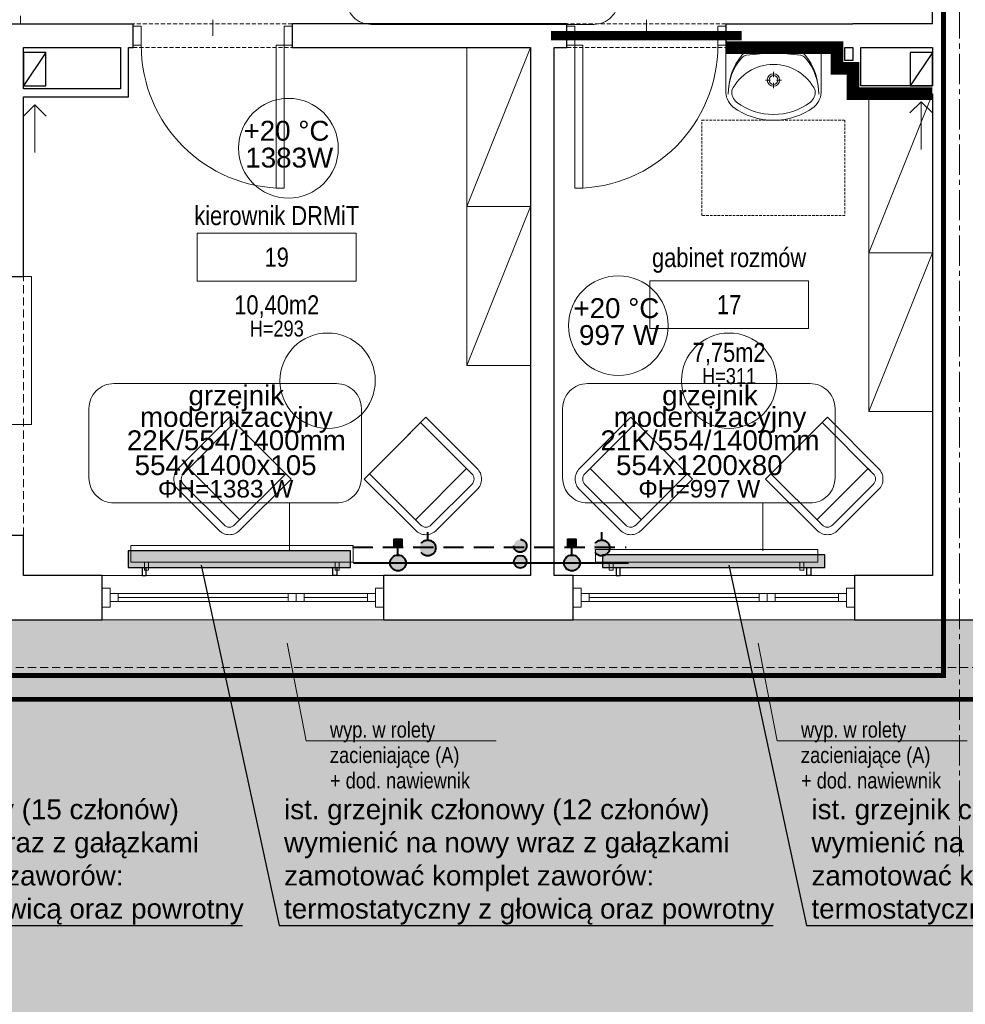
# Model space of a CAD drawing. Header units: millimetres. Extents: x 58673 to 77132, y 78327 to 116111.
# Tile 20 of 61: x 68060 to 68655, y 90447 to 91067. Entities that reach past the tile are written whole.
import ezdxf
from ezdxf import colors
from ezdxf.entities.mleader import LeaderData, LeaderLine
from ezdxf.enums import TextEntityAlignment as Align
from ezdxf.lldxf.tags import DXFTag
from ezdxf.math import Vec2, Vec3

# ---------------------------------------------------------------- set-up
doc = ezdxf.new("R2010")
doc.units = ezdxf.units.MM
doc.header["$MEASUREMENT"] = 0
for name, pattern in [('_xref_ACAD-LSN_dyspozytornia_PW_rzuty_14$0$CENTER', [2, 1.25, -0.25, 0.25, -0.25]), ('_xref_ACAD-LSN_dyspozytornia_PW_rzuty_14$0$CENTER2', [28.575, 19.05, -3.175, 3.175, -3.175]), ('_xref_ACAD-LSN_dyspozytornia_PW_rzuty_14$0$DASHED', [19.05, 12.7, -6.35]), ('_xref_ACAD-LSN_dyspozytornia_PW_rzuty_14$0$HIDDEN2', [4.7625, 3.175, -1.5875]), ('DASHED', [19.05, 12.7, -6.35])]:
    doc.linetypes.add(name, pattern=pattern)
doc.layers.get('0').update_dxf_attribs({"lineweight": 9})
doc.layers.get('Defpoints').update_dxf_attribs({"lineweight": 9})
for name, color, linetype, lineweight in [('_xref_ACAD-LSN_dyspozytornia_PW_rzuty_14$0$A drzwi płytowe', 250, 'Continuous', 9), ('_xref_ACAD-LSN_dyspozytornia_PW_rzuty_14$0$A hatch', 250, 'Continuous', 5), ('_xref_ACAD-LSN_dyspozytornia_PW_rzuty_14$0$A okna istniejace', 250, 'Continuous', 9), ('_xref_ACAD-LSN_dyspozytornia_PW_rzuty_14$0$A okna wyposazenie', 250, 'Continuous', 9), ('_xref_ACAD-LSN_dyspozytornia_PW_rzuty_14$0$A opis', 250, 'Continuous', 13), ('_xref_ACAD-LSN_dyspozytornia_PW_rzuty_14$0$A opis pom', 250, 'Continuous', 9), ('_xref_ACAD-LSN_dyspozytornia_PW_rzuty_14$0$A opis pom pow', 250, 'Continuous', 9), ('_xref_ACAD-LSN_dyspozytornia_PW_rzuty_14$0$A opis technologia', 250, 'Continuous', 13), ('_xref_ACAD-LSN_dyspozytornia_PW_rzuty_14$0$A widok wyżej', 250, '_xref_ACAD-LSN_dyspozytornia_PW_rzuty_14$0$DASHED', 9), ('_xref_ACAD-LSN_dyspozytornia_PW_rzuty_14$0$A wyposazenie meblowe', 250, 'Continuous', 9), ('_xref_ACAD-LSN_dyspozytornia_PW_rzuty_14$0$A wyposazenie sanitarne', 250, 'Continuous', 9), ('_xref_ACAD-LSN_dyspozytornia_PW_rzuty_14$0$A zakres', 250, 'Continuous', 13), ('_xref_ACAD-LSN_dyspozytornia_PW_rzuty_14$0$A-Wall', 250, 'Continuous', 25), ('_xref_ACAD-LSN_dyspozytornia_PW_rzuty_14$0$IS grzejniki', 8, 'Continuous', 9), ('_xref_ACAD-LSN_dyspozytornia_PW_rzuty_14$0$IS wentylacja kratki istniejace', 250, 'Continuous', 9), ('_xref_ACAD-LSN_dyspozytornia_PW_rzuty_14$0$S-Grid-Iden', 250, '_xref_ACAD-LSN_dyspozytornia_PW_rzuty_14$0$CENTER2', 9), ('FL_co_powrót', 5, 'DASHED', 40), ('FL_co_zasilanie', 1, 'Continuous', 40), ('FL_opis_co', 7, 'Continuous', 25), ('xref', 8, 'Continuous', 9)]:
    doc.layers.add(name, color=color, linetype=linetype, lineweight=lineweight)
doc.layers.add('_xref_ACAD-LSN_dyspozytornia_PW_rzuty_14$0$A fartuchy', color=250, linetype='_xref_ACAD-LSN_dyspozytornia_PW_rzuty_14$0$HIDDEN2', lineweight=18, transparency=0.3)
doc.layers.add('_xref_ACAD-LSN_dyspozytornia_PW_rzuty_14$0$A nadproza SBN', color=250, linetype='_xref_ACAD-LSN_dyspozytornia_PW_rzuty_14$0$CENTER', lineweight=18, transparency=0.25)
doc.layers.add('IS_Grzejnik_etykieta', color=7, linetype='Continuous', lineweight=5, true_color=0x000000)
doc.layers.add('IS_Room (Automatic)', color=7, linetype='Continuous', lineweight=5, true_color=0x000000)
doc.layers.add('IS_Grzejniki_Plan_rzut', color=7, linetype='SOLID', true_color=0x000000)
doc.styles.add('_xref_ACAD-LSN_dyspozytornia_PW_rzuty_14$0$Standard', font='ARIALN.TTF')
doc.styles.add('_xref_ACAD-LSN_dyspozytornia_PW_rzuty_14$0$STYL ASA', font='ARIALN.TTF')
doc.styles.add('Arial_____', font='arial.ttf')
doc.styles.get("Standard").update_dxf_attribs({"font": 'arial.ttf'})
tags = doc.linetypes.add('SOLID', pattern=[10, 10, 0]).pattern_tags.tags
tags[6:7] = [DXFTag(74, 4), DXFTag(75, 0), DXFTag(340, '0'), DXFTag(46, 0.0), DXFTag(50, 0.0), DXFTag(44, 0.0), DXFTag(45, 0.0)]
tags[4:5] = [DXFTag(74, 4), DXFTag(75, 0), DXFTag(340, '0'), DXFTag(46, 0.0), DXFTag(50, 0.0), DXFTag(44, 0.0), DXFTag(45, 0.0)]
doc.dimstyles.get("Standard").update_dxf_attribs({"dimtxt": 0.18, "dimasz": 0.18, "dimexe": 0.18, "dimexo": 0.0625, "dimgap": 0.09, "dimtad": 0, "dimtih": 1, "dimtoh": 1, "dimdec": 4, "dimzin": 0, "dimdsep": 46, "dimtxsty": 'Standard', "dimcen": 0.09, "dimadec": 0, "dimazin": 0, "dimtfac": 1, "dimtdec": 4, "dimtofl": 0, "dimtmove": 0, "dimatfit": 3, "dimfxl": 1, "dimtolj": 1, "dimtzin": 0, "dimarcsym": 0})

# ---------------------------------------------------------------- blocks, each defined once
blk = doc.blocks.new('_xref_ACAD-LSN_dyspozytornia_PW_rzuty_14$0$szafa')
at = {"color": 0, "linetype": 'ByBlock', "lineweight": -2, "ltscale": 0.5}
blk.add_lwpolyline([(-0.5, -0.5), (0.5, -0.5), (0.5, 0.5), (-0.5, 0.5)], close=True, dxfattribs=at)
blk.add_lwpolyline([(-0.5, 0.5), (0.5, -0.5)], dxfattribs=at)
blk = doc.blocks.new('_xref_ACAD-LSN_dyspozytornia_PW_rzuty_14$0$krzeslo 2')
at = {"color": 0, "linetype": 'ByBlock', "lineweight": -2}
blk.add_lwpolyline([(35, 0), (70, 0), (70, 58, 0.414214), (58, 70), (12, 70, 0.414214), (0, 58), (0, 0), (35, 0)], format="xyb", dxfattribs=at)
blk.add_lwpolyline([(35, 0), (64, 0), (64, 58, 0.414214), (58, 64), (12, 64, 0.414214), (6, 58), (6, 0)], format="xyb", close=True, dxfattribs=at)
blk.add_lwpolyline([(6, 58), (6, 52), (64, 52)], dxfattribs=at)
blk = doc.blocks.new('_xref_ACAD-LSN_dyspozytornia_PW_rzuty_14$0$umywalka 60x45')
at = {"color": 0, "lineweight": -2, "ltscale": 0.15}
for p, q in [((-30, 0), (30, 0)), ((-30, 0), (-30, -26.7)), ((9.45, 0), (-9.45, 0)), ((30, 0), (30, -26.7)), ((-0.01, -15.32), (-0.01, -18.52)), ((-1.86, -20.37), (-5.07, -20.37)), ((-0.01, -22.22), (-0.01, -25.42)), ((5.04, -20.37), (1.84, -20.37))]:
    blk.add_line(p, q, dxfattribs=at)
at = {"ltscale": 0.15}
blk.add_lwpolyline([(-26.31, -26.95, 0.236063), (-23.21, -34.38, 0.329715), (23.21, -34.38, 0.236063), (26.31, -26.95, 0.623035)], format="xyb", close=True, dxfattribs=at)
blk.add_lwpolyline([(-30, -26.7, 0.239105), (-25.52, -37.28, 0.331406), (25.52, -37.28, 0.239105), (30, -26.7)], format="xyb", dxfattribs=at)
at = {"color": 0, "lineweight": -2, "ltscale": 0.15}
for radius in [3.89, 2.78]:
    blk.add_circle((-0.01, -20.37), radius, dxfattribs=at)
for centre, radius, start, end in [((9.28, -28.68), 37.74, 140.66478, 180.90725), ((-16.21, -9.73), 5, 97.83045, 138.52449), ((-16.04, -7.93), 5, 102.69402, 140.66478), ((-0.64, -76.32), 75.1, 89.48972, 102.69402), ((0.57, -131.79), 128.2, 90.24498, 97.83045), ((0.57, -76.32), 75.1, 77.22851, 90.43281), ((-0.72, -131.79), 128.2, 82.09208, 89.67755), ((16.23, -9.76), 5, 41.39803, 82.09208), ((16.06, -7.95), 5, 39.25775, 77.22851), ((-9.28, -28.67), 37.74, 359.01528, 39.25775), ((5.44, -28.88), 33.9, 138.52449, 180.67671), ((-5.45, -28.87), 33.9, 359.24582, 41.39804)]:
    blk.add_arc(centre, radius, start, end, dxfattribs=at)
at = {"layer": 'Defpoints', "linetype": '_xref_ACAD-LSN_dyspozytornia_PW_rzuty_14$0$HIDDEN2', "ltscale": 0.5}
blk.add_lwpolyline([(-45, -45.56), (45, -45.56), (45, -105.56), (-45, -105.56)], close=True, dxfattribs=at)
blk = doc.blocks.new('_xref_ACAD-LSN_dyspozytornia_PW_rzuty_14$0$blok do okna')
for points in [[(28.5, 2.5), (33.5, 2.5), (33.5, -2.5), (28.5, -2.5)], [(33.5, 2.5), (38.5, 2.5), (38.5, -2.5), (33.5, -2.5)]]:
    blk.add_lwpolyline(points, close=True)
for points in [[(-78.5, 0), (28.5, 0)], [(38.5, 0), (78.5, 0)]]:
    blk.add_lwpolyline(points)
blk = doc.blocks.new('_xref_ACAD-LSN_dyspozytornia_PW_rzuty_14$0$tag wn')
blk.add_lwpolyline([(-25, -7.5), (25, -7.5), (25, 7.5), (-25, 7.5)], close=True)
at = {"style": '_xref_ACAD-LSN_dyspozytornia_PW_rzuty_14$0$STYL ASA'}
blk.add_attdef('ROOM:NO', text='', height=6, dxfattribs=at).set_placement((0, 0), align=Align.MIDDLE_CENTER)
at = {"layer": '_xref_ACAD-LSN_dyspozytornia_PW_rzuty_14$0$A opis pom pow', "style": '_xref_ACAD-LSN_dyspozytornia_PW_rzuty_14$0$STYL ASA'}
blk.add_attdef('ROOM:AREA', text='', height=6, dxfattribs=at).set_placement((0, -15), align=Align.MIDDLE_CENTER)
blk = doc.blocks.new('_xref_ACAD-LSN_dyspozytornia_PW_rzuty_14$0$środek')
blk.add_line((0, 0), (0, -10))
blk = doc.blocks.new('zawór ts')
h = blk.add_hatch(color=256)
h.paths.add_polyline_path([(5, 0, 1), (-5, 0)])
edge = h.paths.add_edge_path()
edge.add_spline(control_points=[(-3.23, -3.82), (-1.08, -3.82), (1.08, -3.82), (3.23, -3.82)], knot_values=[0.691218, 0.691218, 0.691218, 0.691218, 0.820959, 0.820959, 0.820959, 0.820959], degree=3, periodic=0)
edge.add_arc((0, 0), 5, 310.18586, 360)
edge.add_line((5, 0), (-5, 0))
edge.add_arc((0, 0), 5, 180, 229.81414)
edge = h.paths.add_edge_path()
edge.add_spline(control_points=[(3.23, -3.82), (1.08, -3.82), (-1.08, -3.82), (-3.23, -3.82)], knot_values=[0.691218, 0.691218, 0.691218, 0.691218, 0.820959, 0.820959, 0.820959, 0.820959], degree=3, periodic=0)
edge.add_arc((0, 0), 5, 229.81414, 270)
edge.add_arc((0, 0), 5, 270, 310.18586)
blk.add_hatch(color=256).paths.add_polyline_path([(2.5, -15), (2.5, -10), (-2.5, -10), (-2.5, -15)])
at = {"linetype": 'ByBlock', "lineweight": -2}
blk.add_lwpolyline([(2.5, -10), (2.5, -15), (-2.5, -15), (-2.5, -10)], close=True, dxfattribs=at)
blk.add_polyline3d([(0, -5, 0), (0, -10, 0)], dxfattribs=at)
blk.add_circle((0, 0), 5, dxfattribs=at)
blk = doc.blocks.new('zawór p')
at = {"linetype": 'ByBlock', "lineweight": -2}
h = blk.add_hatch(color=256, dxfattribs=at)
h.paths.add_polyline_path([(-4.93, 0.83), (4.93, 0.83, 0.366406), (0, 5, 0.366406)])
h.paths.add_polyline_path([(4.98, -0.42), (-4.98, -0.42, 0.919375)])
h.paths.add_polyline_path([(5, 0, 0.041508), (4.93, 0.83), (-4.93, 0.83, 0.062557), (-4.98, -0.42), (4.98, -0.42, 0.020994)])
blk.add_polyline3d([(0, 5, 0), (0, 10, 0)], dxfattribs=at)
blk.add_circle((0, 0), 5, dxfattribs=at)
blk = doc.blocks.new('_xref_ACAD-LSN_dyspozytornia_PW_rzuty_14')
at = {"layer": '_xref_ACAD-LSN_dyspozytornia_PW_rzuty_14$0$A hatch', "transparency": 33554495}
h = blk.add_hatch(dxfattribs=at)
h.set_pattern_fill('GRASS', color=256, scale=4)
h.set_pattern_definition([(90, (0, 0), (-71.84205, 71.84205), [19.05, -124.6341]), (45, (0, 0), (-71.84205, 71.84205), [19.05, -82.55]), (135, (0, 0), (-71.84205, -71.84205), [19.05, -82.55])])
edge = h.paths.add_edge_path()
edge.add_spline(control_points=[(73831.5, 88934.68), (73821.36, 88950.89), (73811.24, 88967.07), (73777.87, 89019.69), (73754.29, 89055.73), (73718.41, 89105.36), (73707.36, 89120.03), (73684.52, 89148.75), (73672.74, 89162.81), (73654.38, 89183.36), (73648.14, 89190.12), (73632.69, 89206.37), (73623.35, 89215.76), (73602.5, 89235.86), (73590.89, 89246.5), (73522.6, 89306.14), (73459.37, 89350), (73322.18, 89426.9), (73248.22, 89459.94), (73069.97, 89523.2), (72963.12, 89549.77), (72743.28, 89584.73), (72630.3, 89593.11), (72404.88, 89591.72), (72292.43, 89581.95), (72113.07, 89550.96), (72044.07, 89534.98), (71910.9, 89495.5), (71846.73, 89471.98), (71725.02, 89417.48), (71667.49, 89386.49), (71560.83, 89317.11), (71511.71, 89278.72), (71449.3, 89219.14), (71431.82, 89200.98), (71407.01, 89172.79), (71398.98, 89163.23), (71383.4, 89143.81), (71375.85, 89133.93), (71359.01, 89110.82), (71349.87, 89097.48), (71316.18, 89045.24), (71294.19, 89004.53), (71248.09, 88905.26), (71225.84, 88845.34), (71186.66, 88721.6), (71169.74, 88657.78), (71142.4, 88545.8), (71131.46, 88498.08), (71120.5, 88450.28)], knot_values=[0, 0, 0, 0, 57.207065, 57.207065, 187.181956, 187.181956, 242.95388, 242.95388, 298.725803, 298.725803, 326.611765, 326.611765, 366.532108, 366.532108, 413.640335, 413.640335, 636.601339, 636.601339, 859.562342, 859.562342, 1147.4948, 1147.4948, 1435.427258, 1435.427258, 1723.359715, 1723.359715, 1909.892427, 1909.892427, 2096.425139, 2096.425139, 2282.95785, 2282.95785, 2469.490562, 2469.490562, 2547.228377, 2547.228377, 2586.097284, 2586.097284, 2624.966192, 2624.966192, 2675.594063, 2675.594063, 2819.436148, 2819.436148, 3012.724073, 3012.724073, 3206.011998, 3206.011998, 3347.114496, 3347.114496, 3347.114496, 3347.114496], degree=3, periodic=0)
edge.add_line((71120.5, 88450.28), (73831.5, 88934.68))
h.paths.add_polyline_path([(69699.19, 89521.76), (65252.06, 89442.82), (65252.06, 88327.22), (70701.68, 88327.22), (70701.68, 88536.91, 0.419422)])
h.paths.add_polyline_path([(66521.59, 90689.22), (65352.68, 90689.22), (65352.68, 90659.22), (65323.18, 90659.22), (65323.18, 90689.22), (65229.94, 90689.22), (65239.64, 90142.71), (66521.59, 90165.46)])
edge = h.paths.add_edge_path()
edge.add_line((67744.6, 90689.22), (68718.74, 90689.22))
edge.add_line((68718.74, 90689.22), (68718.74, 90265.3))
edge.add_arc((68483.74, 90265.3), 235, -15.04019, 0, ccw=False)
edge.add_line((68710.69, 90204.32), (67744.6, 90187.17))
edge.add_line((67744.6, 90187.17), (67744.6, 90689.22))
edge = h.paths.add_edge_path()
edge.add_line((69340.24, 90689.22), (69815.68, 90689.22))
edge.add_line((69815.68, 90689.22), (69815.68, 90223.94))
edge.add_line((69815.68, 90223.94), (69350.6, 90215.68))
edge.add_arc((69575.24, 90284.68), 235, 180, 197.07407, ccw=False)
edge.add_line((69340.24, 90284.68), (69340.24, 90689.22))
edge = h.paths.add_edge_path()
edge.add_line((70216.68, 90539.22), (71051.68, 90539.22))
edge.add_line((71051.68, 90539.22), (71051.68, 90689.22))
edge.add_line((71051.68, 90689.22), (71234.68, 90689.22))
edge.add_line((71234.68, 90689.22), (71234.68, 90312.98))
edge.add_arc((71169.68, 90312.98), 65, 271.01694, 360, ccw=False)
edge.add_line((71170.84, 90247.99), (70216.68, 90231.09))
edge.add_line((70216.68, 90231.09), (70216.68, 90539.22))
edge = h.paths.add_edge_path()
edge.add_line((72662.68, 90689.22), (72890.68, 90689.22))
edge.add_line((72890.68, 90689.22), (72890.68, 90659.22))
edge.add_line((72890.68, 90659.22), (72903.68, 90659.22))
edge.add_line((72903.68, 90659.22), (72901.85, 90108.69))
edge.add_arc((72897.68, 90343.65), 235, 180, 271.01694, ccw=False)
edge.add_line((72662.68, 90343.65), (72662.68, 90689.22))
at = {"layer": '_xref_ACAD-LSN_dyspozytornia_PW_rzuty_14$0$A drzwi płytowe', "linetype": 'Continuous', "lineweight": 9, "ltscale": 0.2}
for points in [[(68136.68, 91062.72), (68131.68, 91062.72), (68131.68, 91050.72), (68136.68, 91050.72)], [(68226.68, 91062.72), (68231.68, 91062.72), (68231.68, 91050.72), (68226.68, 91050.72)], [(68409.68, 91062.72), (68404.68, 91062.72), (68404.68, 91050.72), (68409.68, 91050.72)], [(68499.68, 91062.72), (68504.68, 91062.72), (68504.68, 91050.72), (68499.68, 91050.72)]]:
    blk.add_lwpolyline(points, close=True, dxfattribs=at)
at = {"layer": '_xref_ACAD-LSN_dyspozytornia_PW_rzuty_14$0$A drzwi płytowe', "linetype": 'Continuous', "lineweight": 9}
for points in [[(68226.68, 91050.72), (68221.68, 91050.72), (68221.68, 90960.72), (68226.68, 90960.72)], [(68409.68, 91050.72), (68414.68, 91050.72), (68414.68, 90960.72), (68409.68, 90960.72)]]:
    blk.add_lwpolyline(points, close=True, dxfattribs=at)
at = {"layer": '_xref_ACAD-LSN_dyspozytornia_PW_rzuty_14$0$A drzwi płytowe', "linetype": 'Continuous', "lineweight": 9, "ltscale": 0.2}
blk.add_arc((68226.68, 91050.72), 90, 180, 270, dxfattribs=at)
at = {"layer": '_xref_ACAD-LSN_dyspozytornia_PW_rzuty_14$0$A drzwi płytowe', "linetype": 'Continuous', "lineweight": 9, "ltscale": 0.2, "extrusion": (0, 0, -1)}
blk.add_arc((-68409.68, 91050.72), 90, 180, 270, dxfattribs=at)
at = {"layer": '_xref_ACAD-LSN_dyspozytornia_PW_rzuty_14$0$A fartuchy', "ltscale": 1.25, "const_width": 8}
blk.add_lwpolyline([(68504.68, 91049.22), (68574.68, 91049.22), (68574.68, 91036.22), (68584.68, 91036.22), (68584.68, 91020.22), (68634.68, 91020.22)], dxfattribs=at)
at = {"layer": '_xref_ACAD-LSN_dyspozytornia_PW_rzuty_14$0$A nadproza SBN', "ltscale": 4, "const_width": 6, "elevation": 0}
blk.add_lwpolyline([(68394.68, 91056.72), (68514.68, 91056.72)], dxfattribs=at)
at = {"layer": '_xref_ACAD-LSN_dyspozytornia_PW_rzuty_14$0$A okna istniejace', "linetype": 'Continuous', "lineweight": 9}
for p, q in [((68112.18, 90717.22), (68289.18, 90717.22)), ((68408.68, 90717.22), (68585.68, 90717.22)), ((68122.18, 90700.72), (68122.18, 90705.72)), ((68279.18, 90700.72), (68279.18, 90705.72)), ((68418.68, 90700.72), (68418.68, 90705.72)), ((68575.68, 90700.72), (68575.68, 90705.72)), ((68112.18, 90689.22), (68289.18, 90689.22)), ((68408.68, 90689.22), (68585.68, 90689.22))]:
    blk.add_line(p, q, dxfattribs=at)
for points in [[(68117.18, 90709.22), (68112.18, 90709.22), (68112.18, 90697.22), (68117.18, 90697.22)], [(68117.18, 90700.72), (68117.18, 90705.72), (68284.18, 90705.72), (68284.18, 90700.72)], [(68284.18, 90709.22), (68289.18, 90709.22), (68289.18, 90697.22), (68284.18, 90697.22)], [(68413.68, 90709.22), (68408.68, 90709.22), (68408.68, 90697.22), (68413.68, 90697.22)], [(68413.68, 90700.72), (68413.68, 90705.72), (68580.68, 90705.72), (68580.68, 90700.72)], [(68580.68, 90709.22), (68585.68, 90709.22), (68585.68, 90697.22), (68580.68, 90697.22)]]:
    blk.add_lwpolyline(points, close=True, dxfattribs=at)
at = {"layer": '_xref_ACAD-LSN_dyspozytornia_PW_rzuty_14$0$A widok wyżej', "linetype": '_xref_ACAD-LSN_dyspozytornia_PW_rzuty_14$0$DASHED', "lineweight": 9, "ltscale": 0.2}
for p, q in [((68231.68, 91064.22), (68131.68, 91064.22)), ((68504.68, 91064.22), (68404.68, 91064.22)), ((68131.68, 91049.22), (68231.68, 91049.22)), ((68404.68, 91049.22), (68504.68, 91049.22)), ((68289.18, 90717.22), (68112.18, 90717.22)), ((68585.68, 90717.22), (68408.68, 90717.22)), ((68112.18, 90689.22), (68289.18, 90689.22)), ((68408.68, 90689.22), (68585.68, 90689.22))]:
    blk.add_line(p, q, dxfattribs=at)
at = {"layer": '_xref_ACAD-LSN_dyspozytornia_PW_rzuty_14$0$A widok wyżej', "ltscale": 0.4}
for points in [[(68060.68, 91064.22), (68060.68, 91215.22)], [(68062.68, 90742.22), (68062.68, 90905.22)], [(65352.68, 90659.22), (72855.68, 90659.22)]]:
    blk.add_lwpolyline(points, dxfattribs=at)
at = {"layer": '_xref_ACAD-LSN_dyspozytornia_PW_rzuty_14$0$A wyposazenie meblowe'}
blk.add_lwpolyline([(68033.68, 90905.22), (68067.68, 90905.22), (68067.68, 90812.22), (68033.68, 90812.22)], close=True, dxfattribs=at)
for centre in [(68254.03, 90839.67), (68506.75, 90839.67)]:
    blk.add_circle(centre, 30, dxfattribs=at)
at = {"layer": '_xref_ACAD-LSN_dyspozytornia_PW_rzuty_14$0$A zakres', "linetype": '_xref_ACAD-LSN_dyspozytornia_PW_rzuty_14$0$DASHED', "transparency": 33554623, "const_width": 3}
for points in [[(67446.18, 92031.22), (67446.18, 90639.22), (72869.68, 90639.22), (72869.68, 92031.22)], [(67456.18, 92016.22), (67456.18, 90654.22), (68641.68, 90654.22), (68641.68, 91213.47), (68267.93, 91213.47), (68267.93, 91484.47), (68267.93, 91484.47), (68267.93, 92016.22)]]:
    blk.add_lwpolyline(points, close=True, dxfattribs=at)
at = {"layer": '_xref_ACAD-LSN_dyspozytornia_PW_rzuty_14$0$A-Wall', "linetype": 'Continuous', "lineweight": 25}
for p, q in [((68634.68, 91064.22), (68634.68, 91212.22)), ((67907.68, 91064.22), (68131.68, 91064.22)), ((68131.68, 91049.22), (68131.68, 91064.22)), ((68231.68, 91064.22), (68231.68, 91049.22)), ((68396.68, 91064.22), (68231.68, 91064.22)), ((68404.68, 91064.22), (68396.68, 91064.22)), ((68404.68, 91049.22), (68404.68, 91064.22)), ((68504.68, 91064.22), (68504.68, 91049.22)), ((68504.68, 91064.22), (68584.68, 91064.22)), ((68589.68, 91064.23), (68584.68, 91064.23)), ((68584.68, 91064.23), (68584.68, 91064.22)), ((68589.68, 91064.22), (68589.68, 91064.23)), ((68634.68, 91064.22), (68589.68, 91064.22)), ((68062.68, 91049.22), (68123.68, 91049.22)), ((68062.68, 91023.22), (68062.68, 91049.22)), ((68123.68, 91049.22), (68123.68, 91023.22)), ((68128.68, 91049.22), (68131.68, 91049.22)), ((68128.68, 91018.22), (68128.68, 91049.22)), ((68231.68, 91049.22), (68381.68, 91049.22)), ((68381.68, 91049.22), (68381.68, 90717.22)), ((68396.68, 90717.22), (68396.68, 91049.22)), ((68396.68, 91049.22), (68404.68, 91049.22)), ((68504.68, 91049.22), (68574.68, 91049.22)), ((68574.68, 91049.22), (68574.68, 91036.22)), ((68579.68, 91041.22), (68579.68, 91049.22)), ((68579.68, 91049.22), (68584.68, 91049.22)), ((68584.68, 91049.22), (68584.68, 91041.22)), ((68589.68, 91025.22), (68589.68, 91049.22)), ((68589.68, 91049.22), (68634.68, 91049.22)), ((68634.68, 91049.22), (68634.68, 91025.22)), ((68584.68, 91041.22), (68579.68, 91041.22)), ((68574.68, 91036.22), (68584.68, 91036.22)), ((68584.68, 91036.22), (68584.68, 91020.22)), ((68123.68, 91023.22), (68062.68, 91023.22)), ((68584.68, 91020.22), (68634.68, 91020.22)), ((68634.68, 91025.22), (68589.68, 91025.22)), ((68634.68, 91020.22), (68634.68, 90717.22)), ((68062.68, 90905.22), (68062.68, 91018.22)), ((68062.68, 91018.22), (68128.68, 91018.22)), ((68033.68, 90905.22), (68062.68, 90905.22)), ((68062.68, 90742.22), (68033.68, 90742.22)), ((68062.68, 90717.22), (68062.68, 90742.22)), ((68112.18, 90717.22), (68062.68, 90717.22)), ((68112.18, 90689.22), (68112.18, 90717.22)), ((68289.18, 90717.22), (68289.18, 90689.22)), ((68381.68, 90717.22), (68289.18, 90717.22)), ((68408.68, 90717.22), (68396.68, 90717.22)), ((68408.68, 90689.22), (68408.68, 90717.22)), ((68585.68, 90717.22), (68585.68, 90689.22)), ((68634.68, 90717.22), (68585.68, 90717.22)), ((67988.68, 90689.22), (68112.18, 90689.22)), ((68289.18, 90689.22), (68408.68, 90689.22)), ((68585.68, 90689.22), (68843.68, 90689.22))]:
    blk.add_line(p, q, dxfattribs=at)
at = {"layer": '_xref_ACAD-LSN_dyspozytornia_PW_rzuty_14$0$A-Wall'}
for points in [[(68062.68, 91025.22), (68076.68, 91025.22), (68076.68, 91046.22), (68062.68, 91046.22)], [(68620.68, 91025.22), (68634.68, 91025.22), (68634.68, 91046.22), (68620.68, 91046.22)]]:
    blk.add_lwpolyline(points, close=True, dxfattribs=at)
for points in [[(68076.68, 91046.22), (68062.68, 91025.22)], [(68634.68, 91046.22), (68620.68, 91025.22)]]:
    blk.add_lwpolyline(points, dxfattribs=at)
at = {"layer": '_xref_ACAD-LSN_dyspozytornia_PW_rzuty_14$0$IS grzejniki'}
for p, q in [((68270.06, 90736.06), (68130.06, 90736.06)), ((68130.06, 90736.06), (68130.06, 90725.56)), ((68270.06, 90725.56), (68270.06, 90736.06)), ((68562.58, 90733.56), (68422.58, 90733.56)), ((68422.58, 90733.56), (68422.58, 90725.56)), ((68562.58, 90725.56), (68562.58, 90733.56)), ((68130.06, 90725.56), (68270.06, 90725.56)), ((68138.81, 90725.56), (68138.81, 90720.56)), ((68141.31, 90720.56), (68141.31, 90725.56)), ((68258.81, 90720.56), (68258.81, 90725.56)), ((68261.31, 90725.56), (68261.31, 90720.56)), ((68422.58, 90725.56), (68562.58, 90725.56)), ((68431.33, 90725.56), (68431.33, 90720.56)), ((68433.83, 90720.56), (68433.83, 90725.56)), ((68551.33, 90720.56), (68551.33, 90725.56)), ((68553.83, 90725.56), (68553.83, 90720.56)), ((68138.81, 90720.56), (68141.31, 90720.56)), ((68261.31, 90720.56), (68258.81, 90720.56)), ((68431.33, 90720.56), (68433.83, 90720.56)), ((68553.83, 90720.56), (68551.33, 90720.56))]:
    blk.add_line(p, q, dxfattribs=at)
at = {"layer": '_xref_ACAD-LSN_dyspozytornia_PW_rzuty_14$0$IS wentylacja kratki istniejace'}
for points in [[(68634.76, 91008.15), (68627.68, 91015.22), (68620.61, 91008.15)], [(68627.68, 91015.22), (68627.68, 90985.22)], [(68062.61, 91006.15), (68069.68, 91013.22), (68076.76, 91006.15)], [(68069.68, 91013.22), (68069.68, 90983.22)]]:
    blk.add_lwpolyline(points, dxfattribs=at)
at = {"layer": '_xref_ACAD-LSN_dyspozytornia_PW_rzuty_14$0$S-Grid-Iden'}
blk.add_lwpolyline([(68651.68, 92131.22), (68651.68, 90539.22)], dxfattribs=at)
at = {"layer": '_xref_ACAD-LSN_dyspozytornia_PW_rzuty_14$0$A drzwi płytowe', "linetype": 'Continuous', "lineweight": 9, "ltscale": 0.2, "rotation": 180}
blk.add_blockref('_xref_ACAD-LSN_dyspozytornia_PW_rzuty_14$0$środek', (68181.68, 91056.72), dxfattribs=at)
at = {"layer": '_xref_ACAD-LSN_dyspozytornia_PW_rzuty_14$0$A drzwi płytowe', "linetype": 'Continuous', "lineweight": 9, "ltscale": 0.2, "extrusion": (0, 0, -1), "zscale": -1, "rotation": 180}
blk.add_blockref('_xref_ACAD-LSN_dyspozytornia_PW_rzuty_14$0$środek', (-68454.68, 91056.72), dxfattribs=at)
at = {"layer": '_xref_ACAD-LSN_dyspozytornia_PW_rzuty_14$0$A okna istniejace', "linetype": 'Continuous', "lineweight": 9, "extrusion": (0, 0, -1), "zscale": -1, "rotation": 180}
for p in [(-68200.68, 90703.22), (-68497.18, 90703.22)]:
    blk.add_blockref('_xref_ACAD-LSN_dyspozytornia_PW_rzuty_14$0$blok do okna', p, dxfattribs=at)
at = {"layer": '_xref_ACAD-LSN_dyspozytornia_PW_rzuty_14$0$A opis pom', "linetype": 'Continuous', "lineweight": 9, "xscale": 2, "yscale": 2, "zscale": 2}
for p, values in [((68221.99, 90917.4), {'ROOM:NO': '19', 'ROOM:AREA': '10,40m2'}), ((68506.75, 90887.51), {'ROOM:NO': '17', 'ROOM:AREA': '7,75m2'})]:
    blk.add_blockref('_xref_ACAD-LSN_dyspozytornia_PW_rzuty_14$0$tag wn', p, dxfattribs=at).add_auto_attribs(values)
at = {"layer": '_xref_ACAD-LSN_dyspozytornia_PW_rzuty_14$0$A wyposazenie meblowe', "xscale": 100, "yscale": 40, "rotation": 270}
for p in [(68361.68, 90999.22), (68614.68, 90970.22), (68361.68, 90899.22), (68614.68, 90870.22)]:
    blk.add_blockref('_xref_ACAD-LSN_dyspozytornia_PW_rzuty_14$0$szafa', p, dxfattribs=at)
at = {"layer": '_xref_ACAD-LSN_dyspozytornia_PW_rzuty_14$0$A wyposazenie meblowe', "yscale": 0.7857142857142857, "zscale": 0.7857142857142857}
for p, xscale, rotation in [((68192.16, 90816.69), -0.7857142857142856, 134.999999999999), ((68315.9, 90816.69), 0.7857142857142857, 225.000000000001), ((68444.87, 90816.69), -0.7857142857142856, 134.999999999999), ((68568.62, 90816.69), 0.7857142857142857, 225.000000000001)]:
    blk.add_blockref('_xref_ACAD-LSN_dyspozytornia_PW_rzuty_14$0$krzeslo 2', p, dxfattribs=dict(at, xscale=xscale, rotation=rotation))
at = {"layer": '_xref_ACAD-LSN_dyspozytornia_PW_rzuty_14$0$A wyposazenie sanitarne'}
blk.add_blockref('_xref_ACAD-LSN_dyspozytornia_PW_rzuty_14$0$umywalka 60x45', (68534.68, 91049.22), dxfattribs=at)
at = {"layer": '_xref_ACAD-LSN_dyspozytornia_PW_rzuty_14$0$A opis', "linetype": 'Continuous', "lineweight": 9, "char_height": 10, "attachment_point": 5, "style": '_xref_ACAD-LSN_dyspozytornia_PW_rzuty_14$0$Standard'}
for s, insert in [('\\A1;\\pxqc;H=293', (68221.99, 90872.4)), ('\\A1;\\pxqc;H=311', (68506.75, 90842.51))]:
    blk.add_mtext_dynamic_manual_height_columns(s, width=72.7481, gutter_width=1, heights=[0], dxfattribs=dict(at, insert=insert))
at = {"layer": '_xref_ACAD-LSN_dyspozytornia_PW_rzuty_14$0$A opis technologia', "char_height": 12, "attachment_point": 8, "style": '_xref_ACAD-LSN_dyspozytornia_PW_rzuty_14$0$STYL ASA'}
for s, insert in [('kierownik DRMiT', (68221.99, 90937.4)), ('gabinet rozmów', (68506.75, 90907.51))]:
    blk.add_mtext_dynamic_manual_height_columns(s, width=187.6495, gutter_width=1, heights=[0], dxfattribs=dict(at, insert=insert))
at = {"layer": '_xref_ACAD-LSN_dyspozytornia_PW_rzuty_14$0$A okna wyposazenie', "linetype": 'Continuous', "lineweight": 9}
ml = blk.add_multileader_mtext('Standard', dxfattribs=at)
ml.set_content('wyp. w rolety zacieniające (A)\\P+ dod. nawiewnik', color=256, style='_xref_ACAD-LSN_dyspozytornia_PW_rzuty_14$0$STYL ASA')
ml.set_leader_properties()
ml.build(insert=Vec2(0, 0))
ml.multileader.update_dxf_attribs({"text_left_attachment_type": 6, "text_right_attachment_type": 6, "dogleg_length": 3, "arrow_head_size": 15})
ctx = ml.context
ctx.base_point, ctx.char_height, ctx.arrow_head_size, ctx.landing_gap_size, ctx.plane_origin = Vec3(68245.5, 90613.14), 10, 15, 10, Vec3(67961.31, 90119.75)
ctx.left_attachment, ctx.right_attachment = 6, 6
notes = []
notes.append((ctx, [(0, (1, 1, 0), (68240.51, 90613.14), (1, 0), 4.99, [(0, [(68225.68, 90689.22)], 0, [])])]))
ctx.mtext.insert, ctx.mtext.width, ctx.mtext.line_spacing_factor, ctx.mtext.flow_direction = Vec3(68255.5, 90625.14), 103.629, 0.96, 5
ml = blk.add_multileader_mtext('Standard', dxfattribs=at)
ml.set_content('wyp. w rolety zacieniające (A)\\P+ dod. nawiewnik', color=256, style='_xref_ACAD-LSN_dyspozytornia_PW_rzuty_14$0$STYL ASA')
ml.set_leader_properties()
ml.build(insert=Vec2(0, 0))
ml.multileader.update_dxf_attribs({"text_left_attachment_type": 6, "text_right_attachment_type": 6, "dogleg_length": 3, "arrow_head_size": 15})
ctx = ml.context
ctx.base_point, ctx.char_height, ctx.arrow_head_size, ctx.landing_gap_size, ctx.plane_origin = Vec3(68542, 90613.14), 10, 15, 10, Vec3(68257.81, 90119.75)
ctx.left_attachment, ctx.right_attachment = 6, 6
notes.append((ctx, [(0, (1, 1, 0), (68537.01, 90613.14), (1, 0), 4.99, [(0, [(68522.18, 90689.22)], 0, [])])]))
ctx.mtext.insert, ctx.mtext.width, ctx.mtext.line_spacing_factor, ctx.mtext.flow_direction = Vec3(68552, 90625.14), 103.629, 0.96, 5
for ctx, leaders in notes:
    for number, flags, end, landing, length, lines in leaders:
        leader = LeaderData()
        leader.index, (leader.has_last_leader_line, leader.has_dogleg_vector, leader.attachment_direction) = number, flags
        leader.last_leader_point, leader.dogleg_vector, leader.dogleg_length = Vec3(end), Vec3(landing), length
        for number, points, colour, breaks in lines:
            line = LeaderLine()
            line.index, line.vertices, line.color, line.breaks = number, Vec3.list(points), colors.encode_raw_color(colour), breaks
            leader.lines.append(line)
        ctx.leaders.append(leader)

msp = doc.modelspace()

# ---------------------------------------------------------------- block references
at = {"layer": 'xref'}
msp.add_blockref('_xref_ACAD-LSN_dyspozytornia_PW_rzuty_14', (0, 0), dxfattribs=at)

# ---------------------------------------------------------------- next in the draw order: hatches: boundary and pattern name
at = {"layer": 'FL_co_powrót'}
msp.add_hatch(color=256, dxfattribs=at).paths.add_polyline_path([(68379.249, 90735.758, -1), (68371.249, 90735.758, -1)])
at = {"layer": 'FL_co_zasilanie'}
msp.add_hatch(color=256, dxfattribs=at).paths.add_polyline_path([(68379.249, 90725.758, -1), (68371.249, 90725.758, -1)])
at = {"layer": 'IS_Grzejniki_Plan_rzut'}
for points in [[(68128.5, 90722.22), (68268.5, 90722.22), (68268.5, 90732.72), (68128.5, 90732.72)], [(68427, 90722.22), (68567, 90722.22), (68567, 90730.22), (68427, 90730.22)]]:
    msp.add_hatch(color=8, dxfattribs=at).paths.add_polyline_path(points)

# ---------------------------------------------------------------- next in the draw order: linework, layer by layer
at = {"layer": 'FL_co_powrót'}
msp.add_line((68269.774, 90735), (68442, 90735), dxfattribs=at)
msp.add_circle((68375.249, 90735.758), 4, dxfattribs=at)
at = {"layer": 'FL_co_zasilanie'}
msp.add_line((68270.4, 90725), (68443.5, 90725), dxfattribs=at)
msp.add_circle((68375.249, 90725.758), 4, dxfattribs=at)
at = {"layer": 'IS_Grzejnik_etykieta'}
for p, q in [((68229.92, 90732.591), (68229.92, 90762.782)), ((68528.079, 90732.591), (68528.079, 90762.782))]:
    msp.add_line(p, q, dxfattribs=at)
for points in [[(68281.325, 91063.815), (68421.538, 91063.815, 0.4142136), (68437.163, 91079.44), (68437.163, 91123.278, 0.4142136), (68421.538, 91138.903), (68281.325, 91138.903, 0.4142136), (68265.7, 91123.278), (68265.7, 91079.44, 0.4142136)], [(68119.42, 90762.782), (68259.633, 90762.782, 0.4142136), (68275.258, 90778.407), (68275.258, 90822.245, 0.4142136), (68259.633, 90837.87), (68119.42, 90837.87, 0.4142136), (68103.795, 90822.245), (68103.795, 90778.407, 0.4142136)], [(68417.579, 90762.782), (68557.792, 90762.782, 0.4142136), (68573.417, 90778.407), (68573.417, 90822.245, 0.4142136), (68557.792, 90837.87), (68417.579, 90837.87, 0.4142136), (68401.954, 90822.245), (68401.954, 90778.407, 0.4142136)]]:
    msp.add_lwpolyline(points, format="xyb", close=True, dxfattribs=at)
at = {"layer": 'IS_Grzejniki_Plan_rzut', "lineweight": 30}
for p, q in [((68268.5, 90732.72), (68128.5, 90732.72)), ((68128.5, 90732.72), (68128.5, 90722.22)), ((68268.5, 90722.22), (68268.5, 90732.72)), ((68567, 90730.22), (68427, 90730.22)), ((68427, 90730.22), (68427, 90722.22)), ((68567, 90722.22), (68567, 90730.22)), ((68128.5, 90722.22), (68268.5, 90722.22)), ((68128.5, 90722.22), (68128.5, 90722.22)), ((68137.25, 90722.22), (68137.25, 90717.22)), ((68137.25, 90717.22), (68139.75, 90717.22)), ((68139.75, 90717.22), (68139.75, 90722.22)), ((68257.25, 90717.22), (68257.25, 90722.22)), ((68259.75, 90717.22), (68257.25, 90717.22)), ((68259.75, 90722.22), (68259.75, 90717.22)), ((68427, 90722.22), (68567, 90722.22)), ((68427, 90722.22), (68427, 90722.22)), ((68435.75, 90722.22), (68435.75, 90717.22)), ((68435.75, 90717.22), (68438.25, 90717.22)), ((68438.25, 90717.22), (68438.25, 90722.22)), ((68555.75, 90717.22), (68555.75, 90722.22)), ((68558.25, 90717.22), (68555.75, 90717.22)), ((68558.25, 90722.22), (68558.25, 90717.22))]:
    msp.add_line(p, q, dxfattribs=at)
at = {"layer": 'IS_Room (Automatic)'}
for centre in [(68229.353, 90985.915), (68436.999, 90874.305)]:
    msp.add_circle(centre, 31.395, dxfattribs=at)

# ---------------------------------------------------------------- next in the draw order: block references
at = {"layer": 'FL_co_powrót'}
for p in [(68317.035, 90734.47), (68426.535, 90734.47)]:
    msp.add_blockref('zawór p', p, dxfattribs=at)
at = {"layer": 'FL_co_zasilanie', "rotation": 180}
for p in [(68298.309, 90725), (68407.809, 90725)]:
    msp.add_blockref('zawór ts', p, dxfattribs=at)

# ---------------------------------------------------------------- next in the draw order: texts
at = {"layer": 'FL_opis_co', "char_height": 12.5, "attachment_point": 7}
for s, insert in [('\\fArial|b0|i0|c238;ist. grzejnik członowy (15 członów)\\Pwymienić na nowy wraz z gałązkami \\Pzamotować komplet zaworów: \\Ptermostatyczny z głowicą oraz powrotny', (67892.6, 90497.5)), ('\\fArial|b0|i0|c238;ist. grzejnik członowy (12 członów)\\Pwymienić na nowy wraz z gałązkami \\Pzamotować komplet zaworów: \\Ptermostatyczny z głowicą oraz powrotny', (68226.6, 90497.5)), ('\\fArial|b0|i0|c238;ist. grzejnik członowy (17 członów)\\Pwymienić na nowy wraz z gałązkami \\Pzamotować komplet zaworów: \\Ptermostatyczny z głowicą oraz powrotny', (68558.6, 90497.5))]:
    msp.add_mtext(s, dxfattribs=dict(at, insert=insert))
at = {"layer": 'IS_Grzejnik_etykieta', "color": 18, "true_color": 0x000000, "transparency": 33554687, "style": 'Arial_____'}
for s, p in [('grzejnik', (68196.548, 90820.44)), ('grzejnik', (68494.708, 90820.44)), ('modernizacyjny', (68196.548, 90806.881)), ('modernizacyjny', (68494.708, 90806.881)), ('22K/554/1400mm', (68196.548, 90792.196)), ('21K/554/1400mm', (68494.708, 90792.196))]:
    msp.add_text(s, height=12.5, dxfattribs=at).set_placement(p, align=Align.BOTTOM_CENTER)
for s, height, p in [('554x1400x105', 12.5, (68189.823, 90792.82)), ('554x1200x80', 12.5, (68487.982, 90792.82)), ('ΦH=1383 W', 11, (68189.823, 90777.195)), ('ΦH=997 W', 11, (68487.982, 90777.195))]:
    msp.add_text(s, height=height, dxfattribs=at).set_placement(p, align=Align.TOP_CENTER)
at = {"layer": 'IS_Room (Automatic)', "color": 18, "true_color": 0x000000, "transparency": 33554687, "style": 'Arial_____'}
for s, p in [('+20 °C', (68228.134, 90996.936)), ('1383W', (68229.861, 90980.025)), ('+20 °C', (68435.779, 90885.326)), ('997 W', (68437.507, 90868.415))]:
    msp.add_text(s, height=12.5, dxfattribs=at).set_placement(p, align=Align.MIDDLE_CENTER)

# ---------------------------------------------------------------- next in the draw order: leaders
at = {"layer": 'FL_opis_co', "annotation_type": 0, "has_hookline": 1, "hookline_direction": 0, "text_width": 307.9}
for points in [[(67840.5, 90723.72), (67889.475, 90496.875), (67891.975, 90496.875)], [(68174.5, 90723.72), (68223.475, 90496.875), (68225.975, 90496.875)], [(68506.5, 90723.72), (68555.475, 90496.875), (68557.975, 90496.875)]]:
    msp.add_leader(points, dimstyle='Standard', override={"dimtxt": 2.5, "dimasz": 2.5, "dimexe": 1.25, "dimexo": 0.625, "dimgap": 0.625, "dimtad": 1, "dimtih": 0, "dimtoh": 0, "dimdec": 2, "dimzin": 8, "dimdsep": 44, "dimcen": 2.5, "dimtdec": 2, "dimtofl": 1, "dimldrblk": 'None', "dimtolj": 0, "dimtzin": 8}, dxfattribs=at)

doc.saveas('drawing.dxf')
